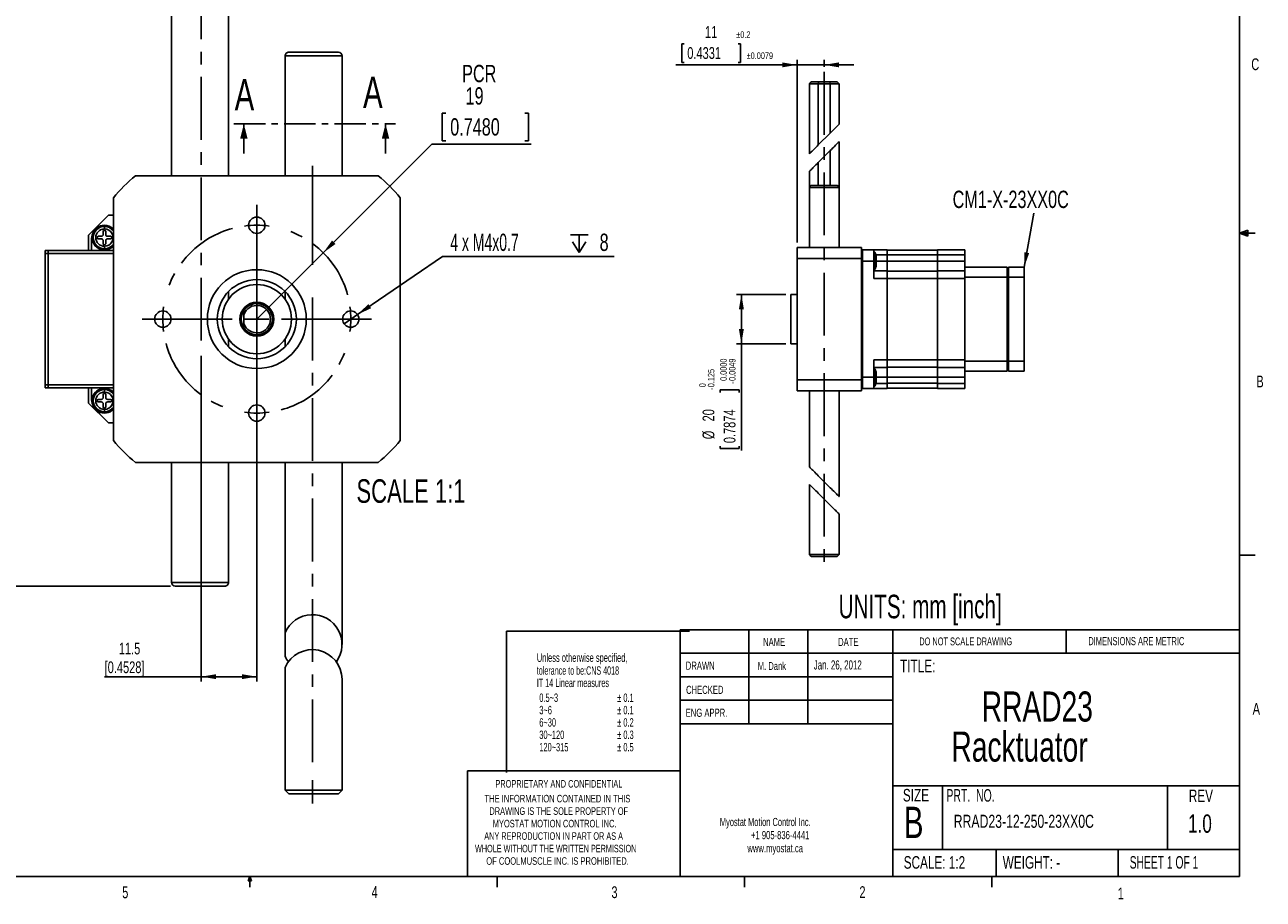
# Model space of a CAD drawing. Extents: x 11 to 421, y 5 to 275.
# Tile 2 of 3: x 170 to 421, y 5 to 182. Entities that reach past the tile are written whole.
import ezdxf
from ezdxf.enums import TextEntityAlignment as Align

# ---------------------------------------------------------------- set-up
doc = ezdxf.new("R2010")
doc.units = 0
doc.linetypes.add('CENTER', pattern=[10.16, 6.35, -1.27, 1.27, -1.27])
doc.linetypes.add('CENTERX2', pattern=[20.32, 12.7, -2.54, 2.54, -2.54])
doc.layers.get('0').update_dxf_attribs({"linetype": 'CONTINUOUS'})
doc.layers.add('FORMAT', color=7, linetype='CONTINUOUS')
doc.dimstyles.new('SLDDIMSTYLE0', dxfattribs={"dimtxt": 2.38125, "dimasz": 3, "dimexe": 0, "dimexo": 0.0625, "dimgap": 0.595313, "dimtad": 1, "dimlfac": 2, "dimrnd": 1e-09, "dimzin": 12, "dimsah": 1, "dimcen": 0.09, "dimazin": 3, "dimtol": 1, "dimtp": 0.2, "dimtm": 0.2, "dimtfac": 1, "dimtmove": 0, "dimatfit": 3})
doc.dimstyles.new('SLDDIMSTYLE1', dxfattribs={"dimtxt": 2.38125, "dimasz": 3, "dimexe": 0, "dimexo": 0.0625, "dimgap": 0.595313, "dimtad": 1, "dimlfac": 2, "dimrnd": 1e-09, "dimzin": 12, "dimsah": 1, "dimcen": 0.09, "dimazin": 3, "dimtol": 1, "dimtm": 0.125, "dimtfac": 1, "dimtofl": 0, "dimtmove": 0, "dimatfit": 3})
doc.dimstyles.new('SLDDIMSTYLE5', dxfattribs={"dimtxt": 3.5, "dimasz": 3, "dimexe": 0, "dimexo": 0.0625, "dimgap": 0.875, "dimtad": 0, "dimtih": 1, "dimtoh": 1, "dimrnd": 1e-09, "dimzin": 12, "dimsah": 1, "dimcen": 0, "dimazin": 3, "dimtfac": 1, "dimtofl": 0, "dimtmove": 0, "dimatfit": 3})
doc.dimstyles.new('SLDDIMSTYLE6', dxfattribs={"dimtxt": 3.5, "dimasz": 3, "dimexe": 0, "dimexo": 0.0625, "dimgap": 0.875, "dimtad": 0, "dimtih": 1, "dimtoh": 1, "dimrnd": 1e-09, "dimzin": 12, "dimblk1": 'NONE', "dimsah": 1, "dimcen": 0, "dimazin": 3, "dimtfac": 1, "dimtmove": 0, "dimatfit": 3})
doc.dimstyles.new('SLDDIMSTYLE7', dxfattribs={"dimtxt": 2.38125, "dimasz": 3, "dimexe": 0, "dimexo": 0.0625, "dimgap": 0.595313, "dimtad": 1, "dimrnd": 1e-09, "dimzin": 12, "dimsah": 1, "dimcen": 0.09, "dimazin": 3, "dimtol": 1, "dimtp": 1, "dimtm": 1, "dimtfac": 1, "dimtofl": 0, "dimtmove": 0, "dimatfit": 3})
doc.dimstyles.new('SLDDIMSTYLE8', dxfattribs={"dimtxt": 2.38125, "dimasz": 3, "dimexe": 0, "dimexo": 0.0625, "dimgap": 0.595313, "dimtad": 1, "dimrnd": 1e-09, "dimzin": 12, "dimsah": 1, "dimcen": 0.09, "dimazin": 3, "dimtfac": 1, "dimtofl": 0, "dimtmove": 0, "dimatfit": 3})

# ---------------------------------------------------------------- blocks, each defined once
blk = doc.blocks.new('SW_NOTE_0')
at = {"color": 0, "linetype": 'CONTINUOUS'}
for s, width, p in [('Myostat Motion Control Inc.', 0.661111, (0, 0)), ('+1 905-836-4441', 0.7, (6.29, -2.65)), ('www.myostat.ca', 0.7, (5.56, -5.3))]:
    blk.add_text(s, height=1.651, dxfattribs=dict(at, width=width)).set_placement(p, align=Align.BOTTOM_LEFT)
blk = doc.blocks.new('SW_NOTE_1')
at = {"color": 0, "linetype": 'CONTINUOUS'}
for s, width, p in [('THE INFORMATION CONTAINED IN THIS', 0.657576, (0, 0)), ('DRAWING IS THE SOLE PROPERTY OF', 0.643548, (1, -2.52)), ('MYOSTAT MOTION CONTROL INC. ', 0.65, (1.67, -5.05)), ('ANY REPRODUCTION IN PART OR AS A', 0.634375, (-0.04, -7.57)), ('WHOLE WITHOUT THE WRITTEN PERMISSION', 0.661111, (-1.91, -10.1)), ('OF COOLMUSCLE INC. IS PROHIBITED.', 0.657576, (0.37, -12.62))]:
    blk.add_text(s, height=1.524, dxfattribs=dict(at, width=width)).set_placement(p, align=Align.BOTTOM_LEFT)
blk = doc.blocks.new('SW_NOTE_2')
at = {"color": 0, "linetype": 'CONTINUOUS', "width": 0.7}
for s, p in [('RRAD23 ', (0, 0)), ('Racktuator', (-6.13, -8.11))]:
    blk.add_text(s, height=6.085, dxfattribs=at).set_placement(p, align=Align.BOTTOM_LEFT)
blk = doc.blocks.new('*D6')
at = {"color": 7, "linetype": 'CONTINUOUS'}
for p, q in [((303.74, 178.37), (303.26, 178.37)), ((303.26, 178.37), (303.26, 174.59)), ((314.63, 178.37), (315.11, 178.37)), ((315.11, 178.37), (315.11, 174.59)), ((326.54, 174.1), (302.02, 174.1)), ((303.26, 174.59), (303.74, 174.59)), ((315.11, 174.59), (314.63, 174.59)), ((326.54, 138.17), (326.54, 175.1)), ((326.54, 174.1), (332.04, 174.1)), ((332.04, 173.67), (332.04, 175.1)), ((332.04, 174.1), (338.04, 174.1))]:
    blk.add_line(p, q, dxfattribs=at)
for points in [[(326.54, 174.1), (323.54, 174.6), (323.54, 173.6)], [(332.04, 174.1), (335.04, 173.6), (335.04, 174.6)]]:
    blk.add_solid(points, dxfattribs=at)
at = {"color": 7, "linetype": 'CONTINUOUS', "width": 0.7}
for s, height, p in [('11', 2.381, (307.93, 178.85, 3.5)), ('±0.2', 1.323, (314.25, 179.16, 3.5)), ('0.4331', 2.381, (304.35, 174.59, 3.5)), ('±0.0079', 1.323, (316.35, 174.9, 3.5))]:
    blk.add_text(s, height=height, dxfattribs=at).set_placement(p, align=Align.BOTTOM_LEFT)
blk = doc.blocks.new('*D7')
at = {"color": 7, "linetype": 'CONTINUOUS'}
for p, q in [((324.29, 127.67), (314.29, 127.67)), ((315.29, 127.67), (315.29, 117.67)), ((324.29, 117.67), (314.29, 117.67)), ((315.29, 117.67), (315.29, 96.13)), ((311.03, 107.86), (311.03, 108.34)), ((311.03, 108.34), (314.81, 108.34)), ((314.81, 108.34), (314.81, 107.86)), ((311.03, 96.98), (311.03, 96.49)), ((311.03, 96.49), (314.81, 96.49)), ((314.81, 96.49), (314.81, 96.98))]:
    blk.add_line(p, q, dxfattribs=at)
for points in [[(315.29, 127.67), (314.79, 124.67), (315.79, 124.67)], [(315.29, 117.67), (315.79, 120.67), (314.79, 120.67)]]:
    blk.add_solid(points, dxfattribs=at)
at = {"color": 7, "linetype": 'CONTINUOUS', "width": 0.7}
for s, height, p in [('0.0000', 1.323, (312.73, 110.17, 3.5)), ('0.0049', 1.323, (314.5, 110.17, 3.5)), ('0.125', 1.323, (310.23, 108.89, 3.5)), ('0', 1.32, (308.47, 108.89, 3.5)), ('-', 1.32, (310.23, 108.31, 3.5)), ('-', 1.32, (314.5, 109.58, 3.5)), ('20', 2.381, (310.54, 101.98, 3.5)), ('0.7874', 2.381, (314.81, 97.58, 3.5)), ('%%c', 2.381, (310.54, 98.38, 3.5))]:
    blk.add_text(s, height=height, rotation=90, dxfattribs=at).set_placement(p, align=Align.BOTTOM_LEFT)
blk = doc.blocks.new('SW_NOTE_3')
at = {"color": 0, "linetype": 'CONTINUOUS'}
blk.add_line((1.97, 10.93), (0, 0), dxfattribs=at)
blk.add_solid([(0, 0), (1.02, 2.86), (0.04, 3.04)], dxfattribs=at)
at = {"color": 0, "linetype": 'CONTINUOUS', "width": 0.7}
blk.add_text('CM1-X-23XX0C', height=3.5, dxfattribs=at).set_placement((-14.45, 10.93), align=Align.BOTTOM_LEFT)
blk = doc.blocks.new('*D14')
at = {"color": 7, "linetype": 'CONTINUOUS'}
for p, q in [((255.54, 164.31), (254.83, 164.31)), ((254.83, 164.31), (254.83, 158.75)), ((271.54, 164.31), (272.25, 164.31)), ((272.25, 164.31), (272.25, 158.75)), ((230.77, 136.1), (252.71, 158.04)), ((252.71, 158.04), (272.78, 158.04)), ((254.83, 158.75), (255.54, 158.75)), ((272.25, 158.75), (271.54, 158.75)), ((217.33, 122.67), (230.77, 136.1))]:
    blk.add_line(p, q, dxfattribs=at)
blk.add_solid([(230.77, 136.1), (233.24, 137.87), (232.54, 138.58)], dxfattribs=at)
at = {"color": 7, "linetype": 'CONTINUOUS', "width": 0.7}
for s, p in [('PCR', (258.84, 169.55, 13.75)), ('19', (259.53, 165.02, 13.75)), ('0.7480', (256.43, 158.75, 13.75))]:
    blk.add_text(s, height=3.5, dxfattribs=at).set_placement(p, align=Align.BOTTOM_LEFT)
blk = doc.blocks.new('SW_SYMBOL_HOLE_DEPTH')
at = {"color": 0, "linetype": 'CONTINUOUS'}
for p, q in [((0, 875), (800, 875)), ((400, 875), (400, 75)), ((100, 555), (400, 75)), ((700, 555), (400, 75))]:
    blk.add_line(p, q, dxfattribs=at)
blk = doc.blocks.new('*D16')
at = {"color": 7, "linetype": 'CONTINUOUS'}
for p, q in [((237.69, 123.6), (254.85, 135.36)), ((254.85, 135.36), (289.6, 135.36)), ((234.97, 121.74), (237.69, 123.6))]:
    blk.add_line(p, q, dxfattribs=at)
blk.add_solid([(237.69, 123.6), (240.45, 124.88), (239.89, 125.71)], dxfattribs=at)
at = {"color": 7, "linetype": 'CONTINUOUS', "xscale": 0.0044707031, "yscale": 0.0044707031, "zscale": 0.0044707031}
blk.add_blockref('SW_SYMBOL_HOLE_DEPTH', (280.72, 135.84), dxfattribs=at)
at = {"color": 7, "linetype": 'CONTINUOUS'}
for s, width, p in [('4 x M4x0.7 ', 0.604545, (256.44, 135.41, 13.75)), (' 8', 0.7, (285.72, 135.41, 13.75))]:
    blk.add_text(s, height=3.5, dxfattribs=dict(at, width=width)).set_placement(p, align=Align.BOTTOM_LEFT)
blk = doc.blocks.new('_NONE')
blk = doc.blocks.new('*D18')
at = {"color": 7, "linetype": 'CONTINUOUS'}
for p, q in [((199.85, 218.67), (163.52, 218.67)), ((164.52, 68.67), (164.52, 218.67)), ((199.85, 68.67), (163.52, 68.67))]:
    blk.add_line(p, q, dxfattribs=at)
for points in [[(164.52, 218.67), (164.02, 215.67), (165.02, 215.67)], [(164.52, 68.67), (165.02, 71.67), (164.02, 71.67)]]:
    blk.add_solid(points, dxfattribs=at)
at = {"color": 7, "linetype": 'CONTINUOUS', "width": 0.7}
for s, height, p in [(' 0.04]', 2.381, (164.52, 146.41, 13.75)), ('%%p', 2.381, (160.74, 146.34, 13.75)), ('1', 2.38, (160.74, 148.61, 13.75)), ('%%p', 2.381, (164.52, 144.14, 13.75)), ('250 ', 2.381, (160.74, 140.18, 13.75)), ('[9.84 ', 2.381, (164.52, 135.99, 13.75))]:
    blk.add_text(s, height=height, rotation=90, dxfattribs=at).set_placement(p, align=Align.BOTTOM_LEFT)
blk = doc.blocks.new('*D19')
at = {"color": 7, "linetype": 'CONTINUOUS'}
for p, q in [((217.33, 136.52), (217.33, 49.35)), ((206.1, 115.22), (206.1, 49.35)), ((206.1, 50.35), (186.57, 50.35)), ((206.1, 50.35), (217.33, 50.35))]:
    blk.add_line(p, q, dxfattribs=at)
for points in [[(206.1, 50.35), (209.1, 49.85), (209.1, 50.85)], [(217.33, 50.35), (214.33, 50.85), (214.33, 49.85)]]:
    blk.add_solid(points, dxfattribs=at)
at = {"color": 7, "linetype": 'CONTINUOUS', "width": 0.7}
for s, p in [('11.5', (189.44, 54.14, 13.75)), ('[0.4528]', (186.57, 50.35, 13.75))]:
    blk.add_text(s, height=2.381, dxfattribs=at).set_placement(p, align=Align.BOTTOM_LEFT)
blk = doc.blocks.new('SW_CENTERMARKSYMBOL_0')
at = {"color": 0, "linetype": 'CONTINUOUS'}
for p, q in [((-19, 21.5), (-19, 23.15)), ((-19, 19), (-19, 21.5)), ((-19, 19), (-19, 16.5)), ((-19, 16.5), (-19, 14.85)), ((-19, 5), (-19, 15.94)), ((-40.5, 0), (-42.15, 0)), ((-38, 0), (-40.5, 0)), ((-38, 0), (-35.5, 0)), ((-35.5, 0), (-33.85, 0)), ((-24, 0), (-34.94, 0)), ((-19, 0), (-21.5, 0)), ((-19, 0), (-19, 2.5)), ((-19, 0), (-19, -2.5)), ((-19, 0), (-16.5, 0)), ((-14, 0), (-3.06, 0)), ((-2.5, 0), (-4.15, 0)), ((0, 0), (-2.5, 0)), ((0, 0), (2.5, 0)), ((2.5, 0), (4.15, 0)), ((-19, -5), (-19, -15.94)), ((-19, -16.5), (-19, -14.85)), ((-19, -19), (-19, -16.5)), ((-19, -19), (-19, -21.5)), ((-19, -21.5), (-19, -23.15))]:
    blk.add_line(p, q, dxfattribs=at)
at = {"color": 0, "linetype": 'CENTERX2'}
for start, end in [(105.0778, 164.9222), (15.0778, 74.9222), (195.0778, 254.9222), (285.0778, 344.9222)]:
    blk.add_arc((-19, 0), 19, start, end, dxfattribs=at)
at = {"color": 0, "linetype": 'CONTINUOUS'}
for start, end in [(90, 97.5389), (82.4611, 90), (172.4611, 180), (180, 187.5389), (0, 7.5389), (352.4611, 0), (262.4611, 270), (270, 277.5389)]:
    blk.add_arc((-19, 0), 19, start, end, dxfattribs=at)

msp = doc.modelspace()

# ---------------------------------------------------------------- linework, layer by layer
at = {"color": 7, "linetype": 'CONTINUOUS'}
for p, q in [((415.9568, 9.9587), (415.9568, 270.3087)), ((200.1028, 188.4497), (200.1028, 151.6687)), ((211.6028, 151.6687), (211.6028, 186.0518)), ((223.0628, 175.9187), (223.0628, 151.6687)), ((223.8128, 176.6687), (233.8128, 176.6687)), ((234.5628, 151.6687), (234.5628, 175.9187)), ((329.4172, 170.6687), (329.0422, 170.2937)), ((329.0422, 170.2937), (329.0422, 156.0947)), ((330.8432, 170.2937), (329.0422, 170.2937)), ((329.4172, 170.6687), (330.9241, 170.6687)), ((330.8432, 170.2937), (330.9241, 170.6687)), ((330.8432, 157.8958), (330.8432, 170.2937)), ((333.2411, 170.2937), (330.8432, 170.2937)), ((330.9241, 170.6687), (333.1602, 170.6687)), ((333.1602, 170.6687), (333.2411, 170.2937)), ((333.1602, 170.6687), (334.6672, 170.6687)), ((335.0422, 170.2937), (333.2411, 170.2937)), ((333.2411, 170.2937), (333.2411, 160.2937)), ((335.0422, 170.2937), (334.6672, 170.6687)), ((335.0422, 162.0947), (335.0422, 170.2937)), ((214.7102, 156.1636), (214.7102, 162.1636)), ((243.352, 156.1636), (243.352, 162.1636)), ((333.2411, 160.2937), (330.8432, 157.8958)), ((335.0422, 149.2937), (335.0422, 158.5592)), ((333.2411, 156.7582), (330.8432, 154.3603)), ((333.2411, 156.7582), (333.2411, 149.6687)), ((330.8432, 149.6687), (330.8432, 154.3603)), ((192.7767, 151.6687), (241.8889, 151.6687)), ((329.0422, 152.5592), (329.0422, 149.2937)), ((329.0422, 149.2937), (329.0422, 137.1687)), ((329.4172, 149.6687), (334.6672, 149.6687)), ((335.0422, 137.1687), (335.0422, 149.2937)), ((188.3328, 147.2248), (188.3328, 98.1126)), ((246.3328, 147.2248), (246.3328, 98.1126)), ((187.3328, 143.6687), (183.3328, 139.6687)), ((188.3328, 143.6687), (187.3328, 143.6687)), ((186.2828, 139.8187), (186.2828, 140.4187)), ((186.5328, 141.4187), (186.5328, 140.9187)), ((186.7828, 140.4187), (186.7828, 139.8187)), ((415.9568, 140.0249), (417.6632, 140.6348)), ((415.9568, 140.0249), (417.6632, 140.2545)), ((417.6632, 140.6348), (417.6632, 139.4514)), ((183.3328, 139.6687), (183.3328, 136.5687)), ((183.9328, 138.9687), (183.9328, 136.5687)), ((185.2748, 139.4187), (185.8828, 139.4187)), ((185.8828, 138.9187), (185.2828, 138.9187)), ((186.2828, 137.9187), (186.2828, 138.5187)), ((186.7828, 138.5187), (186.7828, 137.9187)), ((187.1828, 139.4187), (187.7828, 139.4187)), ((187.7828, 138.9187), (187.1828, 138.9187)), ((415.9568, 140.0249), (419.1318, 140.0249)), ((415.9568, 140.0249), (417.6632, 139.4514)), ((415.9568, 140.0249), (417.6632, 139.7631)), ((174.5228, 136.5687), (175.1228, 136.5687)), ((174.5228, 135.9587), (174.5228, 136.5687)), ((174.5228, 109.3787), (174.5228, 135.9587)), ((174.5228, 135.9587), (175.1228, 135.9587)), ((175.1228, 136.5687), (175.1228, 135.9587)), ((175.1328, 136.5687), (175.1228, 136.5687)), ((175.1328, 135.9687), (175.1228, 135.9687)), ((175.1228, 135.9587), (175.1328, 135.9587)), ((175.1228, 109.3787), (175.1228, 135.9587)), ((188.3328, 136.5687), (175.1328, 136.5687)), ((175.1328, 135.9687), (175.1328, 136.5687)), ((175.1328, 135.9587), (175.1328, 135.9687)), ((186.5328, 137.4187), (186.5328, 136.9187)), ((186.5328, 136.9087), (186.5328, 136.7187)), ((186.8328, 136.9287), (186.8328, 136.7371)), ((326.5422, 137.1687), (326.5422, 134.9467)), ((326.5422, 137.1687), (339.5422, 137.1687)), ((339.5422, 137.1687), (339.5422, 134.9467)), ((339.5422, 136.4187), (339.7922, 136.6687)), ((339.7922, 134.4187), (339.7922, 136.6687)), ((342.0422, 136.6687), (339.7922, 136.6687)), ((342.0422, 134.4187), (342.0422, 136.6687)), ((342.0422, 136.6687), (344.7672, 136.6687)), ((342.2922, 136.2037), (342.0422, 136.2037)), ((342.5422, 135.5287), (342.2922, 136.2037)), ((342.2922, 136.2037), (342.2922, 134.4537)), ((342.5422, 134.4537), (342.5422, 135.5287)), ((344.7672, 136.6686), (344.7672, 135.6689)), ((354.9672, 136.6187), (344.7672, 136.6187)), ((344.7672, 135.6689), (344.7672, 135.6685)), ((344.7672, 135.6685), (344.7672, 134.4187)), ((354.9672, 135.6437), (344.7672, 135.6437)), ((354.9672, 136.6687), (360.4422, 136.6687)), ((354.9672, 135.6689), (354.9672, 136.6686)), ((360.4422, 135.6689), (354.9672, 135.6689)), ((354.9672, 135.6689), (354.9672, 135.6685)), ((354.9672, 135.6685), (360.4422, 135.6685)), ((354.9672, 134.4187), (354.9672, 135.6685)), ((360.4422, 136.6686), (360.4422, 135.6689)), ((360.4422, 135.6689), (360.4422, 135.6685)), ((360.4422, 135.6685), (360.4422, 134.4187)), ((326.5422, 134.9467), (339.5422, 134.9467)), ((326.5422, 134.9467), (326.5422, 110.3907)), ((339.5422, 134.9467), (339.5422, 110.3907)), ((339.7922, 134.4187), (339.5422, 134.4187)), ((339.7922, 110.9187), (339.7922, 134.4187)), ((339.7922, 134.4187), (342.0422, 134.4187)), ((342.0422, 134.4187), (342.0422, 130.9187)), ((342.0422, 132.7037), (342.2922, 132.7037)), ((342.2922, 134.4537), (342.2922, 132.7037)), ((342.2922, 132.7037), (342.5422, 133.3787)), ((342.5422, 133.3787), (342.5422, 134.4537)), ((354.9672, 134.4187), (344.7672, 134.4187)), ((344.7672, 134.4187), (344.7672, 132.4187)), ((360.4422, 134.4187), (354.9672, 134.4187)), ((354.9672, 134.4187), (354.9672, 132.4187)), ((360.4422, 134.4187), (360.4422, 132.4187)), ((360.4422, 133.1687), (369.0422, 133.1687)), ((369.0422, 133.1687), (369.0422, 131.1687)), ((369.2922, 132.9187), (369.0422, 132.9187)), ((372.4422, 133.1687), (369.2922, 133.1687)), ((369.2922, 133.1687), (369.2922, 131.1687)), ((372.4422, 131.1687), (372.4422, 133.1687)), ((344.7672, 132.4187), (342.0422, 132.4187)), ((342.0422, 132.4185), (344.7672, 132.4185)), ((342.0422, 130.9187), (344.7672, 130.9187)), ((344.7672, 132.4187), (344.7672, 132.4185)), ((344.7672, 132.4185), (344.7672, 130.9188)), ((354.9672, 132.3687), (344.7672, 132.3687)), ((344.7672, 130.9186), (344.7672, 114.4188)), ((354.9672, 130.9051), (344.7672, 130.9051)), ((360.4422, 132.4187), (354.9672, 132.4187)), ((354.9672, 132.4187), (354.9672, 132.4185)), ((354.9672, 132.4185), (360.4422, 132.4185)), ((354.9672, 130.9188), (354.9672, 132.4185)), ((354.9672, 130.9187), (360.4422, 130.9187)), ((354.9672, 114.4188), (354.9672, 130.9186)), ((360.4422, 132.4187), (360.4422, 132.4185)), ((360.4422, 132.4185), (360.4422, 130.9188)), ((360.4422, 131.1687), (369.0422, 131.1687)), ((360.4422, 130.9186), (360.4422, 114.4188)), ((369.0422, 131.1687), (369.0422, 114.1687)), ((369.2922, 131.0652), (369.0422, 131.0652)), ((372.4422, 131.1687), (369.2922, 131.1687)), ((369.2922, 131.1687), (369.2922, 114.1687)), ((372.4422, 114.1687), (372.4422, 131.1687)), ((211.6028, 126.6895), (211.6028, 128.2515)), ((223.0628, 128.2515), (223.0628, 126.6895)), ((326.5422, 127.6687), (325.2922, 127.6687)), ((325.2922, 127.6687), (325.2922, 117.6687)), ((214.7078, 124.4548), (214.7078, 123.5687)), ((214.7078, 123.5687), (214.7078, 121.7687)), ((214.7078, 120.8826), (214.7078, 121.7687)), ((211.6028, 117.086), (211.6028, 118.6479)), ((223.0628, 118.6479), (223.0628, 117.086)), ((325.2922, 117.6687), (326.5422, 117.6687)), ((342.0422, 114.4187), (344.7672, 114.4187)), ((342.0422, 114.4187), (342.0422, 110.9187)), ((344.7672, 112.9189), (342.0422, 112.9189)), ((342.0422, 112.9187), (344.7672, 112.9187)), ((354.9672, 114.4324), (344.7672, 114.4324)), ((344.7672, 114.4186), (344.7672, 112.9189)), ((354.9672, 112.9687), (344.7672, 112.9687)), ((344.7672, 112.9189), (344.7672, 112.9187)), ((344.7672, 112.9187), (344.7672, 110.9187)), ((354.9672, 114.4187), (360.4422, 114.4187)), ((354.9672, 112.9189), (354.9672, 114.4186)), ((360.4422, 112.9189), (354.9672, 112.9189)), ((354.9672, 112.9189), (354.9672, 112.9187)), ((354.9672, 112.9187), (360.4422, 112.9187)), ((354.9672, 112.9187), (354.9672, 110.9187)), ((360.4422, 114.4186), (360.4422, 112.9189)), ((369.0422, 114.1687), (360.4422, 114.1687)), ((360.4422, 112.9189), (360.4422, 112.9187)), ((360.4422, 112.9187), (360.4422, 110.9187)), ((369.2922, 114.2723), (369.0422, 114.2723)), ((369.0422, 114.1687), (369.0422, 112.1687)), ((372.4422, 114.1687), (369.2922, 114.1687)), ((369.2922, 114.1687), (369.2922, 112.1687)), ((372.4422, 112.1687), (372.4422, 114.1687)), ((326.5422, 110.3907), (326.5422, 108.1687)), ((326.5422, 110.3907), (339.5422, 110.3907)), ((339.5422, 110.9187), (339.7922, 110.9187)), ((339.5422, 110.3907), (339.5422, 108.1687)), ((342.0422, 110.9187), (339.7922, 110.9187)), ((339.7922, 108.6687), (339.7922, 110.9187)), ((342.2922, 112.6337), (342.0422, 112.6337)), ((342.0422, 108.6687), (342.0422, 110.9187)), ((342.5422, 111.9587), (342.2922, 112.6337)), ((342.2922, 112.6337), (342.2922, 110.8837)), ((342.2922, 110.8837), (342.2922, 109.1337)), ((342.5422, 110.8837), (342.5422, 111.9587)), ((342.5422, 109.8087), (342.5422, 110.8837)), ((344.7672, 110.9187), (354.9672, 110.9187)), ((344.7672, 110.9187), (344.7672, 109.669)), ((354.9672, 110.9187), (360.4422, 110.9187)), ((354.9672, 109.669), (354.9672, 110.9187)), ((369.0422, 112.1687), (360.4422, 112.1687)), ((360.4422, 110.9187), (360.4422, 109.669)), ((369.2922, 112.4187), (369.0422, 112.4187)), ((372.4422, 112.1687), (369.2922, 112.1687)), ((175.1228, 109.3787), (174.5228, 109.3787)), ((174.5228, 109.3787), (174.5228, 108.7687)), ((175.1228, 108.7687), (174.5228, 108.7687)), ((175.1328, 109.3787), (175.1228, 109.3787)), ((175.1228, 109.3787), (175.1228, 108.7687)), ((175.1228, 109.3687), (175.1328, 109.3687)), ((175.1228, 108.7687), (175.1328, 108.7687)), ((175.1328, 109.3687), (175.1328, 109.3787)), ((175.1328, 108.7687), (175.1328, 109.3687)), ((175.1328, 108.7687), (188.3328, 108.7687)), ((183.3328, 108.7687), (183.3328, 105.6687)), ((183.9328, 108.7687), (183.9328, 106.3687)), ((186.5328, 108.4187), (186.5328, 107.9187)), ((326.5422, 108.1687), (339.5422, 108.1687)), ((329.0422, 108.1687), (329.0422, 92.7782)), ((335.0422, 86.7782), (335.0422, 108.1687)), ((339.7922, 108.6687), (339.5422, 108.9187)), ((339.7922, 108.6687), (342.0422, 108.6687)), ((342.0422, 109.1337), (342.2922, 109.1337)), ((342.0422, 108.6687), (344.7672, 108.6687)), ((342.2922, 109.1337), (342.5422, 109.8087)), ((354.9672, 109.6937), (344.7672, 109.6937)), ((344.7672, 109.669), (344.7672, 109.6686)), ((344.7672, 109.6686), (344.7672, 108.6688)), ((354.9672, 108.7187), (344.7672, 108.7187)), ((360.4422, 109.669), (354.9672, 109.669)), ((354.9672, 109.669), (354.9672, 109.6686)), ((354.9672, 109.6686), (360.4422, 109.6686)), ((354.9672, 108.6688), (354.9672, 109.6686)), ((354.9672, 108.6687), (360.4422, 108.6687)), ((360.4422, 109.669), (360.4422, 109.6686)), ((360.4422, 109.6686), (360.4422, 108.6688)), ((183.3328, 105.6687), (187.3328, 101.6687)), ((185.2748, 106.4187), (185.8828, 106.4187)), ((185.8828, 105.9187), (185.2828, 105.9187)), ((186.2828, 106.8187), (186.2828, 107.4187)), ((186.2828, 104.9187), (186.2828, 105.5187)), ((186.7828, 107.4187), (186.7828, 106.8187)), ((186.7828, 105.5187), (186.7828, 104.9187)), ((187.1828, 106.4187), (187.7828, 106.4187)), ((187.7828, 105.9187), (187.1828, 105.9187)), ((186.5328, 104.4187), (186.5328, 103.9187)), ((186.5328, 103.9087), (186.5328, 103.7187)), ((186.8328, 103.9287), (186.8328, 103.7371)), ((187.3328, 101.6687), (188.3328, 101.6687)), ((241.8889, 93.6687), (192.7767, 93.6687)), ((200.1028, 93.6687), (200.1028, 69.4187)), ((211.6028, 69.4187), (211.6028, 93.6687)), ((223.0628, 93.6687), (223.0628, 59.2856)), ((234.5628, 56.8877), (234.5628, 93.6687)), ((329.0422, 89.2427), (329.0422, 75.0437)), ((335.0422, 75.0437), (335.0422, 83.2427)), ((329.0422, 75.0437), (329.4172, 74.6687)), ((329.0422, 75.0437), (335.0422, 75.0437)), ((334.6672, 74.6687), (329.4172, 74.6687)), ((334.6672, 74.6687), (335.0422, 75.0437)), ((415.9568, 74.9374), (419.1318, 74.9374)), ((210.8528, 68.6687), (200.8528, 68.6687)), ((223.0628, 54.4898), (223.0628, 59.2856)), ((302.9194, 59.8531), (415.9568, 59.8531)), ((302.9194, 59.8531), (302.9194, 9.9587)), ((316.8169, 59.8531), (316.8169, 40.8031)), ((328.7175, 59.8531), (328.7175, 40.8031)), ((345.8853, 59.8531), (345.8853, 9.9587)), ((380.921, 55.0906), (380.921, 59.8531)), ((302.9194, 55.0906), (415.9568, 55.0906)), ((223.0628, 52.2145), (223.0628, 27.4187)), ((302.9194, 50.3281), (345.8853, 50.3281)), ((234.5628, 27.4187), (234.5628, 49.8166)), ((302.9194, 45.5656), (345.8853, 45.5656)), ((345.8853, 40.8031), (302.9194, 40.8031)), ((259.9535, 31.2781), (259.9535, 9.9587)), ((302.9194, 31.2781), (259.9535, 31.2781)), ((345.8853, 28.2432), (415.9568, 28.2432)), ((355.9321, 28.2432), (355.9321, 15.366)), ((401.4296, 28.2432), (401.4296, 15.366)), ((223.0628, 27.4187), (234.5628, 27.4187)), ((223.0628, 27.4187), (223.8128, 26.6687)), ((233.8128, 26.6687), (223.8128, 26.6687)), ((233.8128, 26.6687), (234.5628, 27.4187)), ((345.8853, 15.366), (415.9568, 15.366)), ((366.793, 15.366), (366.793, 9.9587)), ((391.4795, 15.366), (391.4795, 9.9587)), ((415.9568, 9.9587), (15.9068, 9.9587)), ((215.5889, 9.0805), (215.9254, 9.9587)), ((216.2443, 9.0805), (215.5889, 9.0805)), ((215.9254, 9.9587), (215.9254, 7.8048)), ((215.9254, 9.9587), (216.2443, 9.0805)), ((265.9317, 9.9587), (265.9317, 7.8048)), ((315.9379, 9.9587), (315.9379, 7.8048)), ((365.9442, 9.9587), (365.9442, 7.8048))]:
    msp.add_line(p, q, dxfattribs=at)
at = {"color": 7, "linetype": 'CENTERX2'}
for p, q in [((206.1028, 212.3006), (206.1028, 116.2163)), ((332.0422, 172.6687), (332.0422, 72.6687)), ((228.5628, 146.6687), (228.5628, 153.6687)), ((228.5628, 146.6687), (228.5628, 145.6687)), ((228.5628, 145.6687), (228.5628, 133.6687)), ((217.3328, 128.5687), (217.3328, 130.6687)), ((217.3328, 114.7687), (217.3328, 128.5687)), ((228.5628, 33.0368), (228.5628, 129.1211)), ((206.1028, 99.6687), (206.1028, 111.6687)), ((206.1028, 98.6687), (206.1028, 99.6687)), ((206.1028, 98.6687), (206.1028, 91.6687)), ((228.5628, 29.4187), (228.5628, 24.6687))]:
    msp.add_line(p, q, dxfattribs=at)
at = {"color": 8, "linetype": 'CONTINUOUS'}
for p, q in [((234.5628, 175.9187), (223.0628, 175.9187)), ((335.0422, 149.2937), (329.0422, 149.2937)), ((175.1328, 135.9687), (188.3328, 135.9687)), ((344.7672, 135.6689), (342.4903, 135.6689)), ((342.4904, 135.6685), (344.7672, 135.6685)), ((344.7672, 134.4187), (342.5422, 134.4187)), ((342.5422, 110.9187), (344.7672, 110.9187)), ((188.3328, 109.3687), (175.1328, 109.3687)), ((342.4903, 109.6686), (344.7672, 109.6686)), ((344.7672, 109.669), (342.4904, 109.669)), ((200.1028, 69.4187), (211.6028, 69.4187))]:
    msp.add_line(p, q, dxfattribs=at)
at = {"color": 7, "linetype": 'CENTER'}
msp.add_line((212.7102, 162.1636), (245.352, 162.1636), dxfattribs=at)
at = {"color": 7, "linetype": 'CONTINUOUS'}
for points in [[(333.2411, 160.2937), (333.4902, 160.5427), (333.7268, 160.7794), (333.949, 161.0016), (334.1549, 161.2075), (334.3427, 161.3953), (334.5108, 161.5634), (334.6578, 161.7104), (334.7824, 161.835), (334.8835, 161.9361), (334.9603, 162.0129), (335.0122, 162.0648), (335.0386, 162.0911), (335.0422, 162.0947)], [(329.0422, 156.0947), (329.0458, 156.0983), (329.0722, 156.1247), (329.124, 156.1766), (329.2008, 156.2534), (329.3019, 156.3545), (329.4265, 156.4791), (329.5735, 156.6261), (329.7416, 156.7942), (329.9294, 156.982), (330.1353, 157.1879), (330.3575, 157.4101), (330.5942, 157.6468), (330.8432, 157.8958)], [(333.2411, 156.7582), (333.4902, 157.0072), (333.7268, 157.2439), (333.949, 157.4661), (334.1549, 157.672), (334.3427, 157.8598), (334.5108, 158.0279), (334.6578, 158.1749), (334.7824, 158.2995), (334.8835, 158.4006), (334.9603, 158.4774), (335.0122, 158.5292), (335.0386, 158.5556), (335.0422, 158.5592)], [(329.0422, 152.5592), (329.0458, 152.5628), (329.0722, 152.5892), (329.124, 152.641), (329.2008, 152.7178), (329.3019, 152.819), (329.4265, 152.9436), (329.5735, 153.0905), (329.7416, 153.2586), (329.9294, 153.4465), (330.1353, 153.6524), (330.3575, 153.8746), (330.5942, 154.1112), (330.8432, 154.3603)], [(335.0422, 86.7782), (335.0393, 86.781), (335.0144, 86.806), (334.964, 86.8563), (334.8887, 86.9317), (334.7889, 87.0314), (334.6657, 87.1547), (334.52, 87.3004), (334.353, 87.4673), (334.1663, 87.654), (333.9614, 87.8589), (333.7401, 88.0802), (333.5043, 88.3161), (333.2559, 88.5645), (332.9971, 88.8233), (332.7302, 89.0902), (332.4573, 89.363), (332.181, 89.6394), (331.9034, 89.917), (331.627, 90.1934), (331.3542, 90.4662), (331.0872, 90.7331), (330.8285, 90.9919), (330.5801, 91.2403), (330.3442, 91.4761), (330.1229, 91.6975), (329.918, 91.9024), (329.7313, 92.0891), (329.5644, 92.256), (329.4186, 92.4017), (329.2954, 92.525), (329.1957, 92.6247), (329.1203, 92.7001), (329.0699, 92.7504), (329.045, 92.7753), (329.0422, 92.7782)], [(335.0422, 83.2427), (335.0393, 83.2455), (335.0144, 83.2704), (334.964, 83.3208), (334.8887, 83.3962), (334.7889, 83.4959), (334.6657, 83.6191), (334.52, 83.7649), (334.353, 83.9318), (334.1663, 84.1185), (333.9614, 84.3234), (333.7401, 84.5447), (333.5043, 84.7806), (333.2559, 85.0289), (332.9971, 85.2877), (332.7302, 85.5547), (332.4573, 85.8275), (332.181, 86.1039), (331.9034, 86.3814), (331.627, 86.6578), (331.3542, 86.9307), (331.0872, 87.1976), (330.8285, 87.4564), (330.5801, 87.7048), (330.3442, 87.9406), (330.1229, 88.1619), (329.918, 88.3668), (329.7313, 88.5535), (329.5644, 88.7205), (329.4186, 88.8662), (329.2954, 88.9894), (329.1957, 89.0892), (329.1203, 89.1645), (329.0699, 89.2149), (329.045, 89.2398), (329.0422, 89.2427)]]:
    msp.add_lwpolyline(points, dxfattribs=at)
for centre, radius in [((217.3328, 141.6687), 1.65), ((217.3328, 122.6687), 10), ((217.3328, 122.6687), 8), ((217.3328, 122.6687), 7), ((217.3328, 122.6687), 3.425), ((217.3328, 122.6687), 3.175), ((198.3328, 122.6687), 1.65), ((236.3328, 122.6687), 1.65), ((217.3328, 103.6687), 1.65)]:
    msp.add_circle(centre, radius, dxfattribs=at)
for centre, radius, start, end in [((223.8128, 175.9187), 0.75, 89.99997, 180.000136), ((233.8128, 175.9187), 0.75, 0, 90), ((217.3328, 122.6687), 38, 130.256613, 139.743387), ((217.3328, 122.6687), 38, 40.256613, 49.743387), ((329.4172, 149.2937), 0.375, 90, 180), ((334.6672, 149.2937), 0.375, 0, 90), ((186.5328, 138.9687), 2.6, 148.072473, 179.999998), ((186.5328, 139.1687), 2.5, 90, 316.05448), ((186.5328, 139.1687), 2.45, 42.718645, 270), ((186.5328, 139.1687), 2.25, 90, 270), ((186.5328, 139.1687), 1.75, 90.00003, 269.99997), ((186.5328, 140.4187), 0.25, 0, 180), ((186.5328, 139.1687), 2.5, 43.94552, 90), ((186.5328, 139.1687), 2.25, 36.869898, 90), ((186.5328, 139.1687), 1.75, 269.999989, 90.000011), ((185.2828, 139.1688), 0.2501, 91.8407, 270), ((185.8828, 139.8187), 0.4, 270, 0), ((185.8828, 138.5187), 0.4, 360, 90), ((186.5328, 137.9187), 0.25, 180, 360), ((186.5328, 139.1687), 2.25, 270, 323.130102), ((187.1828, 139.8187), 0.4, 180, 270), ((187.1828, 138.5187), 0.4, 90, 180), ((187.7828, 139.1687), 0.25, 270, 90), ((186.5328, 139.1687), 2.26, 270, 277.62815), ((186.5328, 139.1687), 2.45, 277.033461, 317.281355), ((217.3328, 122.6687), 2.775, 198.924644, 161.075356), ((186.5328, 106.1687), 2.5, 90, 316.05448), ((186.5328, 106.1687), 2.45, 42.718645, 270), ((186.5328, 106.1687), 2.25, 90, 270), ((186.5328, 106.1687), 1.75, 90.00003, 269.99997), ((186.5328, 107.4187), 0.25, 0, 180), ((186.5328, 106.1687), 2.5, 43.94552, 90), ((186.5328, 106.1687), 2.25, 36.869898, 90), ((186.5328, 106.1687), 1.75, 269.999989, 90.000011), ((186.5328, 106.3687), 2.6, 180.000002, 211.927527), ((185.2828, 106.1688), 0.2501, 91.8407, 270), ((185.8828, 106.8187), 0.4, 270, 0), ((185.8828, 105.5187), 0.4, 360, 90), ((187.1828, 106.8187), 0.4, 180, 270), ((187.1828, 105.5187), 0.4, 90, 180), ((187.7828, 106.1687), 0.25, 270, 90), ((186.5328, 104.9187), 0.25, 180, 360), ((186.5328, 106.1687), 2.25, 270, 323.130102), ((186.5328, 106.1687), 2.26, 270, 277.62815), ((186.5328, 106.1687), 2.45, 277.033461, 317.281355), ((217.3328, 122.6687), 38, 220.256613, 229.743387), ((217.3328, 122.6687), 38, 310.256613, 319.743387), ((200.8528, 69.4187), 0.75, 180, 270), ((210.8528, 69.4187), 0.75, 269.99997, 0.000136), ((228.5628, 56.8877), 6, 323.895788, 156.443555), ((228.5628, 49.8166), 6, 0.000021, 156.443501), ((228.5631, 56.8879), 6.0004, 203.556743, 216.103777)]:
    msp.add_arc(centre, radius, start, end, dxfattribs=at)
for points in [[(214.7102, 162.1636), (213.9602, 159.1636), (215.4602, 159.1636)], [(243.352, 162.1636), (242.602, 159.1636), (244.102, 159.1636)]]:
    msp.add_solid(points, dxfattribs=at)
at = {"layer": 'FORMAT'}
for p, q in [((267.7885, 30.9464), (267.7885, 59.5214)), ((267.7885, 59.5214), (304.7762, 59.5214))]:
    msp.add_line(p, q, dxfattribs=at)

# ---------------------------------------------------------------- block references
at = {"color": 7, "linetype": 'CONTINUOUS'}
for name, p in [('SW_NOTE_3', (372.4422, 133.1687)), ('SW_CENTERMARKSYMBOL_0', (236.3328, 122.6687)), ('SW_NOTE_2', (363.8808, 39.4484)), ('SW_NOTE_1', (263.3542, 24.4643)), ('SW_NOTE_0', (310.9429, 19.6351))]:
    msp.add_blockref(name, p, dxfattribs=at)

# ---------------------------------------------------------------- texts
for s, height, width, p in [('C', 2.3813, 0.7, (418.368, 172.3194)), ('B', 2.3813, 0.7, (419.3916, 108.1592)), ('SCALE 1:1', 4.7625, 0.7, (237.4744, 84.0864)), ('UNITS: mm [inch]', 4.7625, 0.65625, (334.9465, 60.7297)), ('NAME', 1.651, 0.7, (319.6806, 56.0534)), ('DATE', 1.651, 0.7, (334.8453, 56.0534)), ('DO NOT SCALE DRAWING', 1.5875, 0.6475, (351.2507, 56.2122)), ('DIMENSIONS ARE METRIC', 1.651, 0.666667, (385.4163, 56.2211)), ('Unless otherwise specified,', 1.7, 0.532164, (273.9381, 52.8317)), ('tolerance to be:CNS 4018 ', 1.7, 0.508421, (273.9381, 50.2333)), ('DRAWN', 1.651, 0.7, (304.0533, 51.2532)), ('M. Dank', 1.5875, 0.7, (318.6028, 51.2443)), ('Jan. 26, 2012', 1.852083, 0.646154, (329.9241, 51.2453)), ('TITLE:', 2.54, 0.7, (347.3752, 50.4806)), ('IT 14 Linear measures', 1.7, 0.513158, (273.9381, 47.7333)), ('CHECKED', 1.651, 0.7, (304.1075, 46.3672)), ('0.5~3', 1.7, 0.552632, (274.4381, 44.7333)), ('± 0.1', 1.7, 0.552632, (290.1881, 44.7333)), ('A', 2.3813, 0.7, (418.6449, 41.9551)), ('3~6', 1.7, 0.552632, (274.4381, 42.2333)), ('± 0.1', 1.7, 0.552632, (290.1881, 42.2333)), ('ENG APPR.', 1.651, 0.7, (304.034, 41.7312)), ('6~30', 1.7, 0.552632, (274.4381, 39.7333)), ('± 0.2', 1.7, 0.552632, (290.1881, 39.7333)), ('30~120', 1.7, 0.552632, (274.4381, 37.2333)), ('± 0.3', 1.7, 0.552632, (290.1881, 37.2333)), ('120~315', 1.7, 0.552632, (274.4381, 34.7333)), ('± 0.5', 1.7, 0.552632, (290.1881, 34.7333)), ('PROPRIETARY AND CONFIDENTIAL', 1.524, 0.675, (265.5535, 27.4591)), ('SIZE', 2.54, 0.7, (347.9364, 24.3425)), ('PRT.  NO.', 2.54, 0.622222, (356.7375, 24.3069)), ('REV', 2.54, 0.7, (405.7417, 24.2077)), ('B', 6.35, 0.7, (348.1368, 15.7975)), ('1.0', 3.70417, 0.7, (405.5772, 17.6705)), ('RRAD23-12-250-23XX0C', 2.645833, 0.7, (358.2092, 18.9813)), ('SCALE: 1:2', 2.54, 0.7, (348.1054, 10.7491)), ('WEIGHT: -', 2.54, 0.7, (368.1188, 10.7491)), ('SHEET 1 OF 1', 2.54, 0.6125, (393.7877, 10.7573)), ('5', 2.3813, 0.7, (190.1219, 4.8193)), ('4', 2.3813, 0.7, (240.5412, 4.899)), ('3', 2.3813, 0.7, (289.0208, 4.8455)), ('2', 2.3813, 0.7, (339.1483, 4.8664)), ('1', 2.3813, 0.7, (391.3712, 4.5853))]:
    msp.add_text(s, height=height, dxfattribs=dict(at, width=width)).set_placement(p, align=Align.BOTTOM_LEFT)
at = {"color": 7, "linetype": 'CONTINUOUS', "width": 0.7}
for p in [(212.8507, 171.2208), (238.81, 171.7348)]:
    msp.add_text('A', height=6.35, dxfattribs=at).set_placement(p, align=Align.TOP_LEFT)

# ---------------------------------------------------------------- dimensions: what is measured, and where the dimension line sits
at = {"color": 7, "linetype": 'CONTINUOUS'}
for base, p1, p2, text, dimstyle, picture, middle in [((164.5227, 218.6687), (200.8528, 68.6687), (200.8528, 218.6687), '250 %%p1\\P[9.84 %%p 0.04]', 'SLDDIMSTYLE7', '*D18', (164.5227, 145.2728)), ((315.2922, 117.6687), (325.2922, 127.6687), (325.2922, 117.6687), '%%c<>', 'SLDDIMSTYLE1', '*D7', (315.2922, 105.8367))]:
    dim = msp.add_linear_dim(base=base, p1=p1, p2=p2, angle=90, text=text, dimstyle=dimstyle, dxfattribs=at)
    dim.commit()
    dim.dimension.update_dxf_attribs({"geometry": picture, "text_midpoint": middle, "dimtype": 160})
dim = msp.add_linear_dim(base=(332.0422, 174.1038), p1=(326.5422, 137.1687), p2=(332.0422, 172.6687), dimstyle='SLDDIMSTYLE0', dxfattribs=at)
dim.commit()
dim.dimension.update_dxf_attribs({"geometry": '*D6', "text_midpoint": (312.7946, 174.1038), "dimtype": 160})
dim = msp.add_radius_dim(center=(217.3328, 122.6687), mpoint=(230.7678, 136.1037), text='PCR\\P<>', dimstyle='SLDDIMSTYLE5', override={"dimpost": '<>'}, dxfattribs=at)
dim.commit()
dim.dimension.update_dxf_attribs({"geometry": '*D14', "text_midpoint": (263.5381, 166.5719), "dimtype": 164})
dim = msp.add_diameter_dim_2p(p1=(234.9716, 121.7361), p2=(237.694, 123.6013), text='4 x M4x0.7 {\\fGDT;x} 8', dimstyle='SLDDIMSTYLE6', override={"dimpost": '<>'}, dxfattribs=at)
dim.commit()
dim.dimension.update_dxf_attribs({"geometry": '*D16', "text_midpoint": (273.0209, 138.1603), "dimtype": 163})
dim = msp.add_linear_dim(base=(217.3328, 50.3548), p1=(206.1028, 116.2163), p2=(217.3328, 137.5187), text='11.5\\P[0.4528]', dimstyle='SLDDIMSTYLE8', dxfattribs=at)
dim.commit()
dim.dimension.update_dxf_attribs({"geometry": '*D19', "text_midpoint": (192.5201, 50.3548), "dimtype": 160})

doc.saveas('drawing.dxf')
